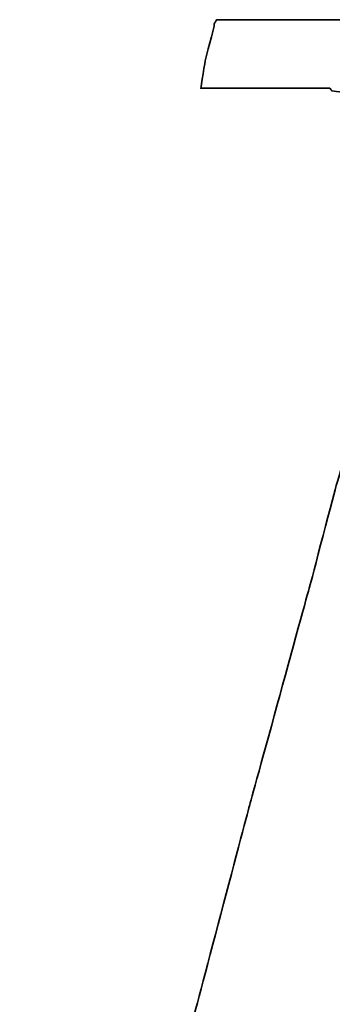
# Model space of a CAD drawing. Header units: millimetres. Extents: x 217 to 551, y -104 to -4.
# Tile 34 of 52: x 453.842 to 454.265, y -69.663 to -68.332. Entities that reach past the tile are written whole.
import ezdxf

# ---------------------------------------------------------------- set-up
doc = ezdxf.new("R2010")
doc.units = ezdxf.units.MM
doc.header["$LTSCALE"] = 0.1
doc.layers.add('DIM', color=4, linetype='CONTINUOUS')
doc.layers.add('layer 1', color=7, linetype='CONTINUOUS')

# ---------------------------------------------------------------- blocks, each defined once
blk = doc.blocks.new('TBI MOTION logo(完整正式版)')
at = {"layer": 'layer 1', "color": 22, "lineweight": 35}
blk.add_open_spline([(-40.59125, -7.943749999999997), (-40.59125, -7.943749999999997), (-40.97375, -7.943749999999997), (-40.97375, -7.943749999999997), (-40.97375, -7.943749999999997), (-40.97375, -7.943749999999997), (-41.38125, -7.943749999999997), (-41.38125, -7.943749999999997), (-41.38125, -7.943749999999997), (-41.38125, -7.943749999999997), (-41.54874999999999, -7.943749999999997), (-41.54874999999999, -7.943749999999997), (-41.54874999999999, -7.943749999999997), (-41.54874999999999, -7.943749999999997), (-41.59875, -7.943749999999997), (-41.59875, -7.943749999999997), (-41.59875, -7.943749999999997), (-41.59875, -7.943749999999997), (-41.88374999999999, -7.943749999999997), (-41.88374999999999, -7.943749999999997), (-41.88374999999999, -7.943749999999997), (-41.88374999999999, -7.943749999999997), (-41.90875, -7.91875), (-41.90875, -7.91875), (-41.90875, -7.91875), (-41.90875, -7.91875), (-42.19875, -7.871249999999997), (-42.19875, -7.871249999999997), (-42.19875, -7.871249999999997), (-42.19875, -7.871249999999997), (-42.43875, -7.82375), (-42.43875, -7.82375), (-42.43875, -7.82375), (-42.43875, -7.82375), (-42.45875, -7.82375), (-42.45875, -7.82375), (-42.45875, -7.82375), (-42.45875, -7.82375), (-42.48624999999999, -7.82375), (-42.48624999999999, -7.82375), (-42.48624999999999, -7.82375), (-42.48624999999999, -7.82375), (-42.67625, -7.723749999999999), (-42.67625, -7.723749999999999), (-42.67625, -7.723749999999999), (-42.67625, -7.723749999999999), (-42.70125, -7.70375), (-42.70125, -7.70375), (-42.70125, -7.70375), (-42.70125, -7.70375), (-42.72375, -7.678749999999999), (-42.72375, -7.678749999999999), (-42.72375, -7.678749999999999), (-42.72375, -7.678749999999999), (-42.86875, -7.488749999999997), (-42.86875, -7.488749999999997), (-42.86875, -7.488749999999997), (-42.86875, -7.488749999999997), (-42.89374999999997, -7.438749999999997), (-42.89374999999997, -7.438749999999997), (-42.89374999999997, -7.438749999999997), (-42.89374999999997, -7.438749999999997), (-42.91875, -7.388749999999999), (-42.91875, -7.388749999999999), (-42.91875, -7.388749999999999), (-42.91875, -7.388749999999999), (-42.93874999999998, -7.12875), (-42.93874999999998, -7.12875), (-42.93874999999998, -7.12875), (-42.93874999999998, -7.12875), (-42.96375, -7.103749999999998), (-42.96375, -7.103749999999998), (-42.96375, -7.103749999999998), (-42.96375, -7.103749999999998), (-42.96375, -7.053749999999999), (-42.96375, -7.053749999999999), (-42.96375, -7.053749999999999), (-42.96375, -7.053749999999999), (-42.96375, -7.00875), (-42.96375, -7.00875), (-42.96375, -7.00875), (-42.96375, -7.00875), (-42.91875, -6.69625), (-42.91875, -6.69625), (-42.91875, -6.69625), (-42.91875, -6.69625), (-42.91875, -6.62375), (-42.91875, -6.62375), (-42.91875, -6.62375), (-42.91875, -6.62375), (-42.91875, -6.59625), (-42.91875, -6.59625), (-42.91875, -6.59625), (-42.91875, -6.59625), (-42.91875, -6.57375), (-42.91875, -6.57375), (-42.91875, -6.57375), (-42.91875, -6.57375), (-42.91875, -6.528749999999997), (-42.91875, -6.528749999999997), (-42.91875, -6.528749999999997), (-42.91875, -6.528749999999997), (-42.89374999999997, -6.50375), (-42.89374999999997, -6.50375), (-42.89374999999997, -6.50375), (-42.89374999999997, -6.50375), (-42.84374999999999, -6.38375), (-42.84374999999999, -6.38375), (-42.84374999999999, -6.38375), (-42.84374999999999, -6.38375), (-42.84374999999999, -6.358749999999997), (-42.84374999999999, -6.358749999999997), (-42.84374999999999, -6.358749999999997), (-42.84374999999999, -6.358749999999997), (-42.74625, -6.143749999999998), (-42.74625, -6.143749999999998), (-42.74625, -6.143749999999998), (-42.74625, -6.143749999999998), (-42.70125, -5.853749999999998), (-42.70125, -5.853749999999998), (-42.70125, -5.853749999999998), (-42.70125, -5.853749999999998), (-42.60374999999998, -5.47125), (-42.60374999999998, -5.47125), (-42.60374999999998, -5.47125), (-42.60374999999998, -5.47125), (-42.60374999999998, -5.44875), (-42.60374999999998, -5.44875), (-42.60374999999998, -5.44875), (-42.60374999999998, -5.44875), (-42.38875, -4.678749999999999), (-42.38875, -4.678749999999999), (-42.38875, -4.678749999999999), (-42.38875, -4.678749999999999), (-42.36375, -4.653749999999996), (-42.36375, -4.653749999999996), (-42.36375, -4.653749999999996), (-42.36375, -4.653749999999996), (-42.12375, -3.69625), (-42.12375, -3.69625), (-42.12375, -3.69625), (-42.12375, -3.69625), (-42.12375, -3.67374), (-42.12375, -3.67374), (-42.12375, -3.67374), (-42.12375, -3.67374), (-41.78875, -2.593739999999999), (-41.78875, -2.593739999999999), (-41.78875, -2.593739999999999), (-41.78875, -2.593739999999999), (-41.18875, -0.19375), (-41.18875, -0.19375), (-41.18875, -0.19375), (-41.18875, -0.19375), (-40.54375, 2.20624), (-40.54375, 2.20624), (-40.54375, 2.20624), (-40.54375, 2.20624), (-40.25374999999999, 3.308749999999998), (-40.25374999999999, 3.308749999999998), (-40.25374999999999, 3.308749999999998), (-40.25374999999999, 3.308749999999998), (-39.98875, 4.27125), (-39.98875, 4.27125), (-39.98875, 4.27125), (-39.98875, 4.27125), (-39.77375, 5.131249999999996), (-39.77375, 5.131249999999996), (-39.77375, 5.131249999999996), (-39.77375, 5.131249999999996), (-39.67875, 5.47125), (-39.67875, 5.47125), (-39.67875, 5.47125), (-39.67875, 5.47125), (-39.60375, 5.756249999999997), (-39.60375, 5.756249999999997), (-39.60375, 5.756249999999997), (-39.60375, 5.756249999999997), (-39.60375, 5.78125), (-39.60375, 5.78125), (-39.60375, 5.78125), (-39.60375, 5.78125), (-39.50875, 5.97125), (-39.50875, 5.97125), (-39.50875, 5.97125), (-39.50875, 5.97125), (-39.50875, 6.138749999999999), (-39.50875, 6.138749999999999), (-39.50875, 6.138749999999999), (-39.50875, 6.138749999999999), (-39.48625, 6.166249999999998), (-39.48625, 6.166249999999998), (-39.48625, 6.166249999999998), (-39.48625, 6.166249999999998), (-39.46125, 6.286249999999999), (-39.46125, 6.286249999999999), (-39.46125, 6.286249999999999), (-39.46125, 6.286249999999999), (-39.46125, 6.426249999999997), (-39.46125, 6.426249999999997), (-39.46125, 6.426249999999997), (-39.46125, 6.426249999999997), (-39.41375, 6.426249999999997), (-39.41375, 6.426249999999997), (-39.41375, 6.426249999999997), (-39.41375, 6.426249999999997), (-39.29375, 6.69125), (-39.29375, 6.69125), (-39.29375, 6.69125), (-39.29375, 6.69125), (-39.26875, 6.741249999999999), (-39.26875, 6.741249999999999), (-39.26875, 6.741249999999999), (-39.26875, 6.741249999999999), (-39.24375, 6.76625), (-39.24375, 6.76625), (-39.24375, 6.76625), (-39.24375, 6.76625), (-38.98375, 7.006239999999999), (-38.98375, 7.006239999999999), (-38.98375, 7.006239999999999), (-38.98375, 7.006239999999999), (-38.95625, 7.026239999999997), (-38.95625, 7.026239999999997), (-38.95625, 7.026239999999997), (-38.95625, 7.026239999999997), (-38.78875, 7.126239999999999), (-38.78875, 7.126239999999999), (-38.78875, 7.126239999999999), (-38.78875, 7.126239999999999), (-38.76375, 7.126239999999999), (-38.76375, 7.126239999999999), (-38.76375, 7.126239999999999), (-38.76375, 7.126239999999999), (-38.74375, 7.126239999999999), (-38.74375, 7.126239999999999), (-38.74375, 7.126239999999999), (-38.74375, 7.126239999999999), (-38.52875, 7.171249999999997), (-38.52875, 7.171249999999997), (-38.52875, 7.171249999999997), (-38.52875, 7.171249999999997), (-38.52875, 7.196239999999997), (-38.52875, 7.196239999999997), (-38.52875, 7.196239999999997), (-38.52875, 7.196239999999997), (-38.50375, 7.196239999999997), (-38.50375, 7.196239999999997), (-38.50375, 7.196239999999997), (-38.50375, 7.196239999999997), (-38.26125, 7.21875), (-38.26125, 7.21875), (-38.26125, 7.21875), (-38.26125, 7.21875), (-38.23875000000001, 7.246239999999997), (-38.23875000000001, 7.246239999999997), (-38.23875000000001, 7.246239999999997), (-38.23875000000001, 7.246239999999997), (-38.21625, 7.246239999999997), (-38.21625, 7.246239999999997), (-38.21625, 7.246239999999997), (-38.21625, 7.246239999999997), (-38.18875, 7.246239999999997), (-38.18875, 7.246239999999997), (-38.18875, 7.246239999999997), (-38.18875, 7.246239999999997), (-37.90375, 7.246239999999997), (-37.90375, 7.246239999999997), (-37.90375, 7.246239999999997), (-37.90375, 7.246239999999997), (-37.85375, 7.246239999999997), (-37.85375, 7.246239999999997), (-37.85375, 7.246239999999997), (-37.85375, 7.246239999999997), (-37.75875, 7.246239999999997), (-37.75875, 7.246239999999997), (-37.75875, 7.246239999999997), (-37.75875, 7.246239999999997), (-37.42375, 7.246239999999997), (-37.42375, 7.246239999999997), (-37.42375, 7.246239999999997), (-37.42375, 7.246239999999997), (-37.08875, 7.246239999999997), (-37.08875, 7.246239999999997), (-37.08875, 7.246239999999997), (-37.08875, 7.246239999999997), (-37.06375, 7.246239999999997), (-37.06375, 7.246239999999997), (-37.06375, 7.246239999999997), (-37.06375, 7.246239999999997), (-37.06375, 7.266239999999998), (-37.06375, 7.266239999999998), (-37.06375, 7.266239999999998), (-37.06375, 7.266239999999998), (-37.03875, 7.291249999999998), (-37.03875, 7.291249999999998), (-37.03875, 7.291249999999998), (-37.03875, 7.291249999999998), (-37.03875, 7.31625), (-37.03875, 7.31625), (-37.03875, 7.31625), (-37.03875, 7.31625), (-36.94125, 7.676249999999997), (-36.94125, 7.676249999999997), (-36.94125, 7.676249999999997), (-36.94125, 7.676249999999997), (-36.86875, 7.98625), (-36.86875, 7.98625), (-36.86875, 7.98625), (-36.86875, 7.98625), (-36.98875000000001, 7.98625), (-36.98875000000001, 7.98625), (-36.98875000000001, 7.98625), (-36.98875000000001, 7.98625), (-37.42375, 7.98625), (-37.42375, 7.98625), (-37.42375, 7.98625), (-37.42375, 7.98625), (-37.94875, 7.98625), (-37.94875, 7.98625), (-37.94875, 7.98625), (-37.94875, 7.98625), (-38.57375, 7.98625), (-38.57375, 7.98625), (-38.57375, 7.98625), (-38.57375, 7.98625), (-39.29375, 7.98625), (-39.29375, 7.98625), (-39.29375, 7.98625), (-39.29375, 7.98625), (-40.82875, 7.98625), (-40.82875, 7.98625), (-40.82875, 7.98625), (-40.82875, 7.98625), (-42.36375, 7.98625), (-42.36375, 7.98625), (-42.36375, 7.98625), (-42.36375, 7.98625), (-43.08375, 7.98625), (-43.08375, 7.98625), (-43.08375, 7.98625), (-43.08375, 7.98625), (-43.70875, 7.98625), (-43.70875, 7.98625), (-43.70875, 7.98625), (-43.70875, 7.98625), (-44.23375, 7.98625), (-44.23375, 7.98625), (-44.23375, 7.98625), (-44.23375, 7.98625), (-44.66875, 7.98625), (-44.66875, 7.98625), (-44.66875, 7.98625), (-44.66875, 7.98625), (-44.88375, 7.98625), (-44.88375, 7.98625), (-44.88375, 7.98625), (-44.88375, 7.98625), (-44.90874999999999, 7.94125), (-44.90874999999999, 7.94125), (-44.90874999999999, 7.94125), (-44.90874999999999, 7.94125), (-44.90874999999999, 7.916249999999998), (-44.90874999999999, 7.916249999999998), (-44.90874999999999, 7.916249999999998), (-44.90874999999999, 7.916249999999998), (-45.00375, 7.55625), (-45.00375, 7.55625), (-45.00375, 7.55625), (-45.00375, 7.55625), (-45.05374999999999, 7.246239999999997), (-45.05374999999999, 7.246239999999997), (-45.05374999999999, 7.246239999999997), (-45.05374999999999, 7.246239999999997), (-44.61875, 7.246239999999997), (-44.61875, 7.246239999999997), (-44.61875, 7.246239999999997), (-44.61875, 7.246239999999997), (-44.11375, 7.246239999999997), (-44.11375, 7.246239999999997), (-44.11375, 7.246239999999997), (-44.11375, 7.246239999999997), (-43.99375, 7.246239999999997), (-43.99375, 7.246239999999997), (-43.99375, 7.246239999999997), (-43.99375, 7.246239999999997), (-43.94625, 7.246239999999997), (-43.94625, 7.246239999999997), (-43.94625, 7.246239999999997), (-43.94625, 7.246239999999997), (-43.92374, 7.246239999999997), (-43.92374, 7.246239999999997), (-43.92374, 7.246239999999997), (-43.92374, 7.246239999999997), (-43.65874999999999, 7.246239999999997), (-43.65874999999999, 7.246239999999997), (-43.65874999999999, 7.246239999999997), (-43.65874999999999, 7.246239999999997), (-43.63875, 7.21875), (-43.63875, 7.21875), (-43.63875, 7.21875), (-43.63875, 7.21875), (-43.46874999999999, 7.196239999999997), (-43.46874999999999, 7.196239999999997), (-43.46874999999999, 7.196239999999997), (-43.46874999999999, 7.196239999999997), (-43.39875, 7.196239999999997), (-43.39875, 7.196239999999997), (-43.39875, 7.196239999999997), (-43.39875, 7.196239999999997), (-43.37125, 7.171249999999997), (-43.37125, 7.171249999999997), (-43.37125, 7.171249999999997), (-43.37125, 7.171249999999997), (-43.34875, 7.171249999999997), (-43.34875, 7.171249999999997), (-43.34875, 7.171249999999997), (-43.34875, 7.171249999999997), (-43.20375, 7.126239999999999), (-43.20375, 7.126239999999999), (-43.20375, 7.126239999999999), (-43.20375, 7.126239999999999), (-43.05875, 7.076239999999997), (-43.05875, 7.076239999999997), (-43.05875, 7.076239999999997), (-43.05875, 7.076239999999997), (-43.01375, 7.076239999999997), (-43.01375, 7.076239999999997), (-43.01375, 7.076239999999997), (-43.01375, 7.076239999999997), (-42.98875, 7.026239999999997), (-42.98875, 7.026239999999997), (-42.98875, 7.026239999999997), (-42.98875, 7.026239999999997), (-42.79874999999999, 6.86125), (-42.79874999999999, 6.86125), (-42.79874999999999, 6.86125), (-42.79874999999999, 6.86125), (-42.77375, 6.81125), (-42.77375, 6.81125), (-42.77375, 6.81125), (-42.77375, 6.81125), (-42.74625, 6.76625), (-42.74625, 6.76625), (-42.74625, 6.76625), (-42.74625, 6.76625), (-42.72375, 6.47625), (-42.72375, 6.47625), (-42.72375, 6.47625), (-42.72375, 6.47625), (-42.70125, 6.45124), (-42.70125, 6.45124), (-42.70125, 6.45124), (-42.70125, 6.45124), (-42.70125, 6.426249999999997), (-42.70125, 6.426249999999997), (-42.70125, 6.426249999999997), (-42.70125, 6.426249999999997), (-42.72375, 6.40625), (-42.72375, 6.40625), (-42.72375, 6.40625), (-42.72375, 6.40625), (-42.74625, 5.97125), (-42.74625, 5.97125), (-42.74625, 5.97125), (-42.74625, 5.97125), (-42.74625, 5.94625), (-42.74625, 5.94625), (-42.74625, 5.94625), (-42.74625, 5.94625), (-42.74625, 5.926249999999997), (-42.74625, 5.926249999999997), (-42.74625, 5.926249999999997), (-42.74625, 5.926249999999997), (-42.77375, 5.876249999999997), (-42.77375, 5.876249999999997), (-42.77375, 5.876249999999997), (-42.77375, 5.876249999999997), (-42.81875, 5.80625), (-42.81875, 5.80625), (-42.81875, 5.80625), (-42.81875, 5.80625), (-42.86875, 5.63625), (-42.86875, 5.63625), (-42.86875, 5.63625), (-42.86875, 5.63625), (-42.91875, 5.39625), (-42.91875, 5.39625), (-42.91875, 5.39625), (-42.91875, 5.39625), (-42.91875, 5.37124), (-42.91875, 5.37124), (-42.91875, 5.37124), (-42.91875, 5.37124), (-43.01375, 5.10874), (-43.01375, 5.10874), (-43.01375, 5.10874), (-43.01375, 5.10874), (-43.10875, 4.771239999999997), (-43.10875, 4.771239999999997), (-43.10875, 4.771239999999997), (-43.10875, 4.771239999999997), (-43.29875, 3.956249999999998), (-43.29875, 3.956249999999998), (-43.29875, 3.956249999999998), (-43.29875, 3.956249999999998), (-43.58875, 2.951249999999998), (-43.58875, 2.951249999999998), (-43.58875, 2.951249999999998), (-43.58875, 2.951249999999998), (-43.87375, 1.87125), (-43.87375, 1.87125), (-43.87375, 1.87125), (-43.87375, 1.87125), (-44.52625, -0.50374), (-44.52625, -0.50374), (-44.52625, -0.50374), (-44.52625, -0.50374), (-45.14874999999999, -2.853749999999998), (-45.14874999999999, -2.853749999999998), (-45.14874999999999, -2.853749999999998), (-45.14874999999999, -2.853749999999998), (-45.43375, -3.95875), (-45.43375, -3.95875), (-45.43375, -3.95875), (-45.43375, -3.95875), (-45.69874999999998, -4.96875), (-45.69874999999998, -4.96875), (-45.69874999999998, -4.96875), (-45.69874999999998, -4.96875), (-45.91375, -5.78375), (-45.91375, -5.78375), (-45.91375, -5.78375), (-45.91375, -5.78375), (-46.01374999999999, -6.11875), (-46.01374999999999, -6.11875), (-46.01374999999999, -6.11875), (-46.01374999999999, -6.11875), (-46.01374999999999, -6.143749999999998), (-46.01374999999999, -6.143749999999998), (-46.01374999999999, -6.143749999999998), (-46.01374999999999, -6.143749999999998), (-46.10875, -6.40875), (-46.10875, -6.40875), (-46.10875, -6.40875), (-46.10875, -6.40875), (-46.15375, -6.648749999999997), (-46.15375, -6.648749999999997), (-46.15375, -6.648749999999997), (-46.15375, -6.648749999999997), (-46.20375, -6.83875), (-46.20375, -6.83875), (-46.20375, -6.83875), (-46.20375, -6.83875), (-46.22874999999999, -6.933749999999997), (-46.22874999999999, -6.933749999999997), (-46.22874999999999, -6.933749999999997), (-46.22874999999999, -6.933749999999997), (-46.22874999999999, -7.07875), (-46.22874999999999, -7.07875), (-46.22874999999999, -7.07875), (-46.22874999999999, -7.07875), (-46.27374999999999, -7.07875), (-46.27374999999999, -7.07875), (-46.27374999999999, -7.07875), (-46.27374999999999, -7.07875), (-46.39375, -7.34375), (-46.39375, -7.34375), (-46.39375, -7.34375), (-46.39375, -7.34375), (-46.39375, -7.36875), (-46.39375, -7.36875), (-46.39375, -7.36875), (-46.39375, -7.36875), (-46.42125, -7.388749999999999), (-46.42125, -7.388749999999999), (-46.42125, -7.388749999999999), (-46.42125, -7.388749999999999), (-46.68375, -7.678749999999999), (-46.68375, -7.678749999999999), (-46.68375, -7.678749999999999), (-46.68375, -7.678749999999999), (-46.70875, -7.70375), (-46.70875, -7.70375), (-46.70875, -7.70375), (-46.70875, -7.70375), (-46.75374999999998, -7.723749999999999), (-46.75374999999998, -7.723749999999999), (-46.75374999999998, -7.723749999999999), (-46.75374999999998, -7.723749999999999), (-47.08874999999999, -7.871249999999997), (-47.08874999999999, -7.871249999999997), (-47.08874999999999, -7.871249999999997), (-47.08874999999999, -7.871249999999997), (-47.11625, -7.871249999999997), (-47.11625, -7.871249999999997), (-47.11625, -7.871249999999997), (-47.11625, -7.871249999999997), (-47.13875, -7.893749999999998), (-47.13875, -7.893749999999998), (-47.13875, -7.893749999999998), (-47.13875, -7.893749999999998), (-47.56874999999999, -7.91875), (-47.56874999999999, -7.91875), (-47.56874999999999, -7.91875), (-47.56874999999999, -7.91875), (-47.59624999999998, -7.943749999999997), (-47.59624999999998, -7.943749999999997), (-47.59624999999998, -7.943749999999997), (-47.59624999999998, -7.943749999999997), (-47.64375, -7.943749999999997), (-47.64375, -7.943749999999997), (-47.64375, -7.943749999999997), (-47.64375, -7.943749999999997), (-47.73625, -7.943749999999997), (-47.73625, -7.943749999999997), (-47.73625, -7.943749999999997), (-47.73625, -7.943749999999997), (-48.07375, -7.943749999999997), (-48.07375, -7.943749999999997), (-48.07375, -7.943749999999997), (-48.07375, -7.943749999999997), (-48.36125, -7.943749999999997), (-48.36125, -7.943749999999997), (-48.36125, -7.943749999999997), (-48.36125, -7.943749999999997), (-48.36125, -7.966249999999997), (-48.36125, -7.966249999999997), (-48.36125, -7.966249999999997), (-48.36125, -7.966249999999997), (-48.36125, -7.991249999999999), (-48.36125, -7.991249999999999), (-48.36125, -7.991249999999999), (-48.36125, -7.991249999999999), (-48.38875, -8.013749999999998), (-48.38875, -8.013749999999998), (-48.38875, -8.013749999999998), (-48.38875, -8.013749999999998), (-48.50875, -8.34875), (-48.50875, -8.34875), (-48.50875, -8.34875), (-48.50875, -8.34875), (-48.55375, -8.68625), (-48.55375, -8.68625), (-48.55375, -8.68625), (-48.55375, -8.68625), (-48.45875, -8.68625), (-48.45875, -8.68625), (-48.45875, -8.68625), (-48.45875, -8.68625), (-48.07375, -8.68625), (-48.07375, -8.68625), (-48.07375, -8.68625), (-48.07375, -8.68625), (-47.52374999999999, -8.68625), (-47.52374999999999, -8.68625), (-47.52374999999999, -8.68625), (-47.52374999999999, -8.68625), (-46.92375, -8.68625), (-46.92375, -8.68625), (-46.92375, -8.68625), (-46.92375, -8.68625), (-46.25375, -8.68625), (-46.25375, -8.68625), (-46.25375, -8.68625), (-46.25375, -8.68625), (-46.20375, -8.68625), (-46.20375, -8.68625), (-46.20375, -8.68625), (-46.20375, -8.68625), (-44.71375, -8.68625), (-44.71375, -8.68625), (-44.71375, -8.68625), (-44.71375, -8.68625), (-43.22874999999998, -8.68625), (-43.22874999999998, -8.68625), (-43.22874999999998, -8.68625), (-43.22874999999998, -8.68625), (-42.55875, -8.68625), (-42.55875, -8.68625), (-42.55875, -8.68625), (-42.55875, -8.68625), (-42.50874999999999, -8.68625), (-42.50874999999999, -8.68625), (-42.50874999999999, -8.68625), (-42.50874999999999, -8.68625), (-41.93375, -8.68625), (-41.93375, -8.68625), (-41.93375, -8.68625), (-41.93375, -8.68625), (-41.38125, -8.68625), (-41.38125, -8.68625), (-41.38125, -8.68625), (-41.38125, -8.68625), (-40.97375, -8.68625), (-40.97375, -8.68625), (-40.97375, -8.68625), (-40.97375, -8.68625), (-40.78125, -8.68625), (-40.78125, -8.68625), (-40.78125, -8.68625), (-40.78125, -8.68625), (-40.78125, -8.638749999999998), (-40.78125, -8.638749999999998), (-40.78125, -8.638749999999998), (-40.78125, -8.638749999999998), (-40.75874999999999, -8.638749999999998), (-40.75874999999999, -8.638749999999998), (-40.75874999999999, -8.638749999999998), (-40.75874999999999, -8.638749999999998), (-40.66374999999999, -8.27875), (-40.66374999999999, -8.27875), (-40.66374999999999, -8.27875), (-40.66374999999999, -8.27875), (-40.59125, -7.943749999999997), (-40.59125, -7.943749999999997)], degree=3, knots=[0, 0, 0, 0, 0.0055865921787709, 0.0055865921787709, 0.0055865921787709, 0.0055866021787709, 0.0111731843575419, 0.0111731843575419, 0.0111731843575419, 0.0111731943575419, 0.0167597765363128, 0.0167597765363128, 0.0167597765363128, 0.0167597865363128, 0.0223463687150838, 0.0223463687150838, 0.0223463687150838, 0.0223463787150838, 0.0279329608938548, 0.0279329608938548, 0.0279329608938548, 0.0279329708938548, 0.0335195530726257, 0.0335195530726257, 0.0335195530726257, 0.0335195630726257, 0.0391061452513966, 0.0391061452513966, 0.0391061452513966, 0.0391061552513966, 0.0446927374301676, 0.0446927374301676, 0.0446927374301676, 0.0446927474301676, 0.0502793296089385, 0.0502793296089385, 0.0502793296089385, 0.0502793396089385, 0.0558659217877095, 0.0558659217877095, 0.0558659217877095, 0.0558659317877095, 0.0614525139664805, 0.0614525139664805, 0.0614525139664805, 0.0614525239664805, 0.0670391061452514, 0.0670391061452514, 0.0670391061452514, 0.0670391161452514, 0.0726256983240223, 0.0726256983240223, 0.0726256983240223, 0.0726257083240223, 0.0782122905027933, 0.0782122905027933, 0.0782122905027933, 0.0782123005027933, 0.0837988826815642, 0.0837988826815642, 0.0837988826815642, 0.0837988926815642, 0.0893854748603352, 0.0893854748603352, 0.0893854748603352, 0.0893854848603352, 0.0949720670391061, 0.0949720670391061, 0.0949720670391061, 0.0949720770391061, 0.1005586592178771, 0.1005586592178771, 0.1005586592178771, 0.1005586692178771, 0.106145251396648, 0.106145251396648, 0.106145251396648, 0.106145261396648, 0.1117318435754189, 0.1117318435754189, 0.1117318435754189, 0.1117318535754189, 0.1173184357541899, 0.1173184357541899, 0.1173184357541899, 0.1173184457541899, 0.1229050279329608, 0.1229050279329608, 0.1229050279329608, 0.1229050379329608, 0.1284916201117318, 0.1284916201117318, 0.1284916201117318, 0.1284916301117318, 0.1340782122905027, 0.1340782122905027, 0.1340782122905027, 0.1340782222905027, 0.1396648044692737, 0.1396648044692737, 0.1396648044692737, 0.1396648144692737, 0.1452513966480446, 0.1452513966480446, 0.1452513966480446, 0.1452514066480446, 0.1508379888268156, 0.1508379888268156, 0.1508379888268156, 0.1508379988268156, 0.1564245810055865, 0.1564245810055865, 0.1564245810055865, 0.1564245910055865, 0.1620111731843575, 0.1620111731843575, 0.1620111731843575, 0.1620111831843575, 0.1675977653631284, 0.1675977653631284, 0.1675977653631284, 0.1675977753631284, 0.1731843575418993, 0.1731843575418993, 0.1731843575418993, 0.1731843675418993, 0.1787709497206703, 0.1787709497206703, 0.1787709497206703, 0.1787709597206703, 0.1843575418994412, 0.1843575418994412, 0.1843575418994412, 0.1843575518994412, 0.1899441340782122, 0.1899441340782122, 0.1899441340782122, 0.1899441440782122, 0.1955307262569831, 0.1955307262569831, 0.1955307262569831, 0.1955307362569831, 0.2011173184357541, 0.2011173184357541, 0.2011173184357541, 0.2011173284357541, 0.206703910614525, 0.206703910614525, 0.206703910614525, 0.206703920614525, 0.2122905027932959, 0.2122905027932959, 0.2122905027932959, 0.2122905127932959, 0.2178770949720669, 0.2178770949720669, 0.2178770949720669, 0.2178771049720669, 0.2234636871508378, 0.2234636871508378, 0.2234636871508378, 0.2234636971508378, 0.2290502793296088, 0.2290502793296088, 0.2290502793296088, 0.2290502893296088, 0.2346368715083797, 0.2346368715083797, 0.2346368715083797, 0.2346368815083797, 0.2402234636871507, 0.2402234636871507, 0.2402234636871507, 0.2402234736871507, 0.2458100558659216, 0.2458100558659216, 0.2458100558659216, 0.2458100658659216, 0.2513966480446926, 0.2513966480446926, 0.2513966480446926, 0.2513966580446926, 0.2569832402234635, 0.2569832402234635, 0.2569832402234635, 0.2569832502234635, 0.2625698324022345, 0.2625698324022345, 0.2625698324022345, 0.2625698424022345, 0.2681564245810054, 0.2681564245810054, 0.2681564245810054, 0.2681564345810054, 0.2737430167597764, 0.2737430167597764, 0.2737430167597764, 0.2737430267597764, 0.2793296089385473, 0.2793296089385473, 0.2793296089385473, 0.2793296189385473, 0.2849162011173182, 0.2849162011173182, 0.2849162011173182, 0.2849162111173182, 0.2905027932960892, 0.2905027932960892, 0.2905027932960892, 0.2905028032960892, 0.2960893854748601, 0.2960893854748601, 0.2960893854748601, 0.29608939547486, 0.3016759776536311, 0.3016759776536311, 0.3016759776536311, 0.3016759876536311, 0.3072625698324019, 0.3072625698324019, 0.3072625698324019, 0.3072625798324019, 0.312849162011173, 0.312849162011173, 0.312849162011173, 0.312849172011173, 0.3184357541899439, 0.3184357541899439, 0.3184357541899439, 0.3184357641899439, 0.3240223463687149, 0.3240223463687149, 0.3240223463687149, 0.3240223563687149, 0.3296089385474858, 0.3296089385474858, 0.3296089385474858, 0.3296089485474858, 0.3351955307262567, 0.3351955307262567, 0.3351955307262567, 0.3351955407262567, 0.3407821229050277, 0.3407821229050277, 0.3407821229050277, 0.3407821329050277, 0.3463687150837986, 0.3463687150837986, 0.3463687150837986, 0.3463687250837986, 0.3519553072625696, 0.3519553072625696, 0.3519553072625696, 0.3519553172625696, 0.3575418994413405, 0.3575418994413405, 0.3575418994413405, 0.3575419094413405, 0.3631284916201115, 0.3631284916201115, 0.3631284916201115, 0.3631285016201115, 0.3687150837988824, 0.3687150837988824, 0.3687150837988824, 0.3687150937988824, 0.3743016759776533, 0.3743016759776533, 0.3743016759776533, 0.3743016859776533, 0.3798882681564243, 0.3798882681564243, 0.3798882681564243, 0.3798882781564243, 0.3854748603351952, 0.3854748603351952, 0.3854748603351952, 0.3854748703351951, 0.3910614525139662, 0.3910614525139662, 0.3910614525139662, 0.3910614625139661, 0.3966480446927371, 0.3966480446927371, 0.3966480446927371, 0.3966480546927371, 0.4022346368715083, 0.4022346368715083, 0.4022346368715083, 0.4022346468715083, 0.407821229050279, 0.407821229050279, 0.407821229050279, 0.407821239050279, 0.4134078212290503, 0.4134078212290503, 0.4134078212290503, 0.4134078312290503, 0.4189944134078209, 0.4189944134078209, 0.4189944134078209, 0.4189944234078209, 0.4245810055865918, 0.4245810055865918, 0.4245810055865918, 0.4245810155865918, 0.4301675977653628, 0.4301675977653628, 0.4301675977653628, 0.4301676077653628, 0.4357541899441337, 0.4357541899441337, 0.4357541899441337, 0.4357541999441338, 0.4413407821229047, 0.4413407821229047, 0.4413407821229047, 0.4413407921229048, 0.4469273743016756, 0.4469273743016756, 0.4469273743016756, 0.4469273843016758, 0.4525139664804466, 0.4525139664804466, 0.4525139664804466, 0.4525139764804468, 0.4581005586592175, 0.4581005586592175, 0.4581005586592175, 0.4581005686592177, 0.4636871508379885, 0.4636871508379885, 0.4636871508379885, 0.4636871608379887, 0.4692737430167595, 0.4692737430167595, 0.4692737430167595, 0.4692737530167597, 0.4748603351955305, 0.4748603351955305, 0.4748603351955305, 0.4748603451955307, 0.4804469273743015, 0.4804469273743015, 0.4804469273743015, 0.4804469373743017, 0.4860335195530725, 0.4860335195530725, 0.4860335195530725, 0.4860335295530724, 0.4916201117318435, 0.4916201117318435, 0.4916201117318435, 0.4916201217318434, 0.4972067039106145, 0.4972067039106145, 0.4972067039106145, 0.4972067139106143, 0.5027932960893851, 0.5027932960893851, 0.5027932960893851, 0.5027933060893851, 0.508379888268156, 0.508379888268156, 0.508379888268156, 0.508379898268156, 0.513966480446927, 0.513966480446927, 0.513966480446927, 0.5139664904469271, 0.519553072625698, 0.519553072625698, 0.519553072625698, 0.5195530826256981, 0.525139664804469, 0.525139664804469, 0.525139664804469, 0.525139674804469, 0.53072625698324, 0.53072625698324, 0.53072625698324, 0.5307262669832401, 0.536312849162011, 0.536312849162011, 0.536312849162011, 0.5363128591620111, 0.541899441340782, 0.541899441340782, 0.541899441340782, 0.5418994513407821, 0.547486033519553, 0.547486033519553, 0.547486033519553, 0.547486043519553, 0.553072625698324, 0.553072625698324, 0.553072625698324, 0.5530726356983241, 0.558659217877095, 0.558659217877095, 0.558659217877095, 0.558659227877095, 0.564245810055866, 0.564245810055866, 0.564245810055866, 0.564245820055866, 0.569832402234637, 0.569832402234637, 0.569832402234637, 0.5698324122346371, 0.575418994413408, 0.575418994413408, 0.575418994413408, 0.575419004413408, 0.581005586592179, 0.581005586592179, 0.581005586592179, 0.581005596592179, 0.58659217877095, 0.58659217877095, 0.58659217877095, 0.5865921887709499, 0.592178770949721, 0.592178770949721, 0.592178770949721, 0.5921787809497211, 0.5977653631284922, 0.5977653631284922, 0.5977653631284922, 0.5977653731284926, 0.603351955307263, 0.603351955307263, 0.603351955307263, 0.6033519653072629, 0.608938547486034, 0.608938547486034, 0.608938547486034, 0.608938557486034, 0.6145251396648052, 0.6145251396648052, 0.6145251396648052, 0.6145251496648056, 0.6201117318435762, 0.6201117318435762, 0.6201117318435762, 0.6201117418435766, 0.6256983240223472, 0.6256983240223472, 0.6256983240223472, 0.6256983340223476, 0.631284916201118, 0.631284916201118, 0.631284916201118, 0.631284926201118, 0.6368715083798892, 0.6368715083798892, 0.6368715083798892, 0.6368715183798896, 0.6424581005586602, 0.6424581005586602, 0.6424581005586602, 0.6424581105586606, 0.6480446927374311, 0.6480446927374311, 0.6480446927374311, 0.6480447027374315, 0.6536312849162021, 0.6536312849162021, 0.6536312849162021, 0.6536312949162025, 0.6592178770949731, 0.6592178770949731, 0.6592178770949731, 0.6592178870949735, 0.6648044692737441, 0.6648044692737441, 0.6648044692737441, 0.6648044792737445, 0.6703910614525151, 0.6703910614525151, 0.6703910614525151, 0.6703910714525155, 0.6759776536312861, 0.6759776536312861, 0.6759776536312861, 0.6759776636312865, 0.6815642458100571, 0.6815642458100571, 0.6815642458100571, 0.6815642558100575, 0.687150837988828, 0.687150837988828, 0.687150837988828, 0.687150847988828, 0.6927374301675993, 0.6927374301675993, 0.6927374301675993, 0.6927374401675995, 0.69832402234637, 0.69832402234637, 0.69832402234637, 0.69832403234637, 0.703910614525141, 0.703910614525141, 0.703910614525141, 0.703910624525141, 0.7094972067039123, 0.7094972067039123, 0.7094972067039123, 0.7094972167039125, 0.715083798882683, 0.715083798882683, 0.715083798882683, 0.715083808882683, 0.7206703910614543, 0.7206703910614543, 0.7206703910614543, 0.7206704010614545, 0.7262569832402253, 0.7262569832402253, 0.7262569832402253, 0.7262569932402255, 0.731843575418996, 0.731843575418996, 0.731843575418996, 0.731843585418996, 0.7374301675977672, 0.7374301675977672, 0.7374301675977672, 0.7374301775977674, 0.7430167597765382, 0.7430167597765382, 0.7430167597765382, 0.7430167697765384, 0.7486033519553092, 0.7486033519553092, 0.7486033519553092, 0.7486033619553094, 0.75418994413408, 0.75418994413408, 0.75418994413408, 0.75418995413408, 0.7597765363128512, 0.7597765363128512, 0.7597765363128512, 0.7597765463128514, 0.7653631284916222, 0.7653631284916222, 0.7653631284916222, 0.7653631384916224, 0.770949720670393, 0.770949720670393, 0.770949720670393, 0.770949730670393, 0.7765363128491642, 0.7765363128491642, 0.7765363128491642, 0.7765363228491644, 0.7821229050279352, 0.7821229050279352, 0.7821229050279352, 0.7821229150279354, 0.787709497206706, 0.787709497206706, 0.787709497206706, 0.787709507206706, 0.7932960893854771, 0.7932960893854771, 0.7932960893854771, 0.7932960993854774, 0.798882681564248, 0.798882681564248, 0.798882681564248, 0.798882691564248, 0.8044692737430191, 0.8044692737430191, 0.8044692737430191, 0.8044692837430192, 0.8100558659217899, 0.8100558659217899, 0.8100558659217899, 0.81005587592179, 0.8156424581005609, 0.8156424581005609, 0.8156424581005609, 0.815642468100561, 0.8212290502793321, 0.8212290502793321, 0.8212290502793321, 0.8212290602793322, 0.8268156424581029, 0.8268156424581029, 0.8268156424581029, 0.826815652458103, 0.8324022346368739, 0.8324022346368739, 0.8324022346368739, 0.832402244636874, 0.8379888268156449, 0.8379888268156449, 0.8379888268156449, 0.837988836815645, 0.8435754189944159, 0.8435754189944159, 0.8435754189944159, 0.8435754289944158, 0.8491620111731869, 0.8491620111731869, 0.8491620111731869, 0.849162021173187, 0.8547486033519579, 0.8547486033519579, 0.8547486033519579, 0.854748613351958, 0.8603351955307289, 0.8603351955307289, 0.8603351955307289, 0.860335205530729, 0.8659217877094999, 0.8659217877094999, 0.8659217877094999, 0.8659217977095, 0.8715083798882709, 0.8715083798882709, 0.8715083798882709, 0.871508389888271, 0.8770949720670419, 0.8770949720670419, 0.8770949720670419, 0.877094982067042, 0.8826815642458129, 0.8826815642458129, 0.8826815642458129, 0.882681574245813, 0.888268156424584, 0.888268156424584, 0.888268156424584, 0.8882681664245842, 0.8938547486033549, 0.8938547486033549, 0.8938547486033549, 0.893854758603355, 0.8994413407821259, 0.8994413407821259, 0.8994413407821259, 0.899441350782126, 0.9050279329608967, 0.9050279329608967, 0.9050279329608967, 0.9050279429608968, 0.9106145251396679, 0.9106145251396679, 0.9106145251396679, 0.910614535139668, 0.9162011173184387, 0.9162011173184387, 0.9162011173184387, 0.9162011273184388, 0.9217877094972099, 0.9217877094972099, 0.9217877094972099, 0.92178771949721, 0.9273743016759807, 0.9273743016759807, 0.9273743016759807, 0.9273743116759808, 0.9329608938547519, 0.9329608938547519, 0.9329608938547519, 0.932960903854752, 0.9385474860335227, 0.9385474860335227, 0.9385474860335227, 0.9385474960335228, 0.944134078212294, 0.944134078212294, 0.944134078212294, 0.9441340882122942, 0.9497206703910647, 0.9497206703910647, 0.9497206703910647, 0.9497206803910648, 0.9553072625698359, 0.9553072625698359, 0.9553072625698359, 0.955307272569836, 0.960893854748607, 0.960893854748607, 0.960893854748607, 0.9608938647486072, 0.9664804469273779, 0.9664804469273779, 0.9664804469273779, 0.9664804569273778, 0.972067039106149, 0.972067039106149, 0.972067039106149, 0.9720670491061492, 0.9776536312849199, 0.9776536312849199, 0.9776536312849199, 0.97765364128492, 0.9832402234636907, 0.9832402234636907, 0.9832402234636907, 0.9832402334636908, 0.988826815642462, 0.988826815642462, 0.988826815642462, 0.9888268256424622, 0.9944134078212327, 0.9944134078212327, 0.9944134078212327, 0.9944134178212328, 1, 1, 1, 1], dxfattribs=at)

msp = doc.modelspace()

# ---------------------------------------------------------------- block references
at = {"layer": 'DIM', "color": 0, "xscale": 0.1250977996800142, "yscale": 0.1250977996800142, "zscale": 0.1250977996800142}
msp.add_blockref('TBI MOTION logo(完整正式版)', (459.7230223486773, -69.33061161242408), dxfattribs=at)

doc.saveas('drawing.dxf')
